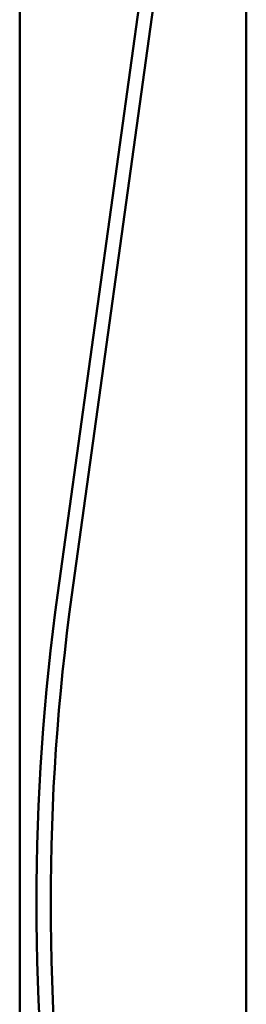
# Model space of a CAD drawing. Header units: inches. Extents: x 23.7 to 69.9, y 6 to 64.2.
# Tile 54 of 158: x 45.2 to 46.2, y 15.5 to 19.9. Entities that reach past the tile are written whole.
import ezdxf

# ---------------------------------------------------------------- set-up
doc = ezdxf.new("R2010")
doc.units = ezdxf.units.IN
doc.header["$MEASUREMENT"] = 0
doc.layers.add('Visible (ANSI)', color=7, linetype='Continuous', lineweight=50)

msp = doc.modelspace()

# ---------------------------------------------------------------- linework, layer by layer
at = {"layer": 'Visible (ANSI)'}
for p, q in [((46.1797, 24.2518), (46.1797, 8.0818)), ((45.1797, 8.3718), (45.1797, 23.6118)), ((45.3476, 17.3636), (45.8554, 21.0423)), ((45.9178, 21.0336), (45.41, 17.3549))]:
    msp.add_line(p, q, dxfattribs=at)
for radius in [10.0315, 9.9685]:
    msp.add_arc((55.2848, 15.9918), radius, 172.14037, 187.85963, dxfattribs=at)

doc.saveas('drawing.dxf')
